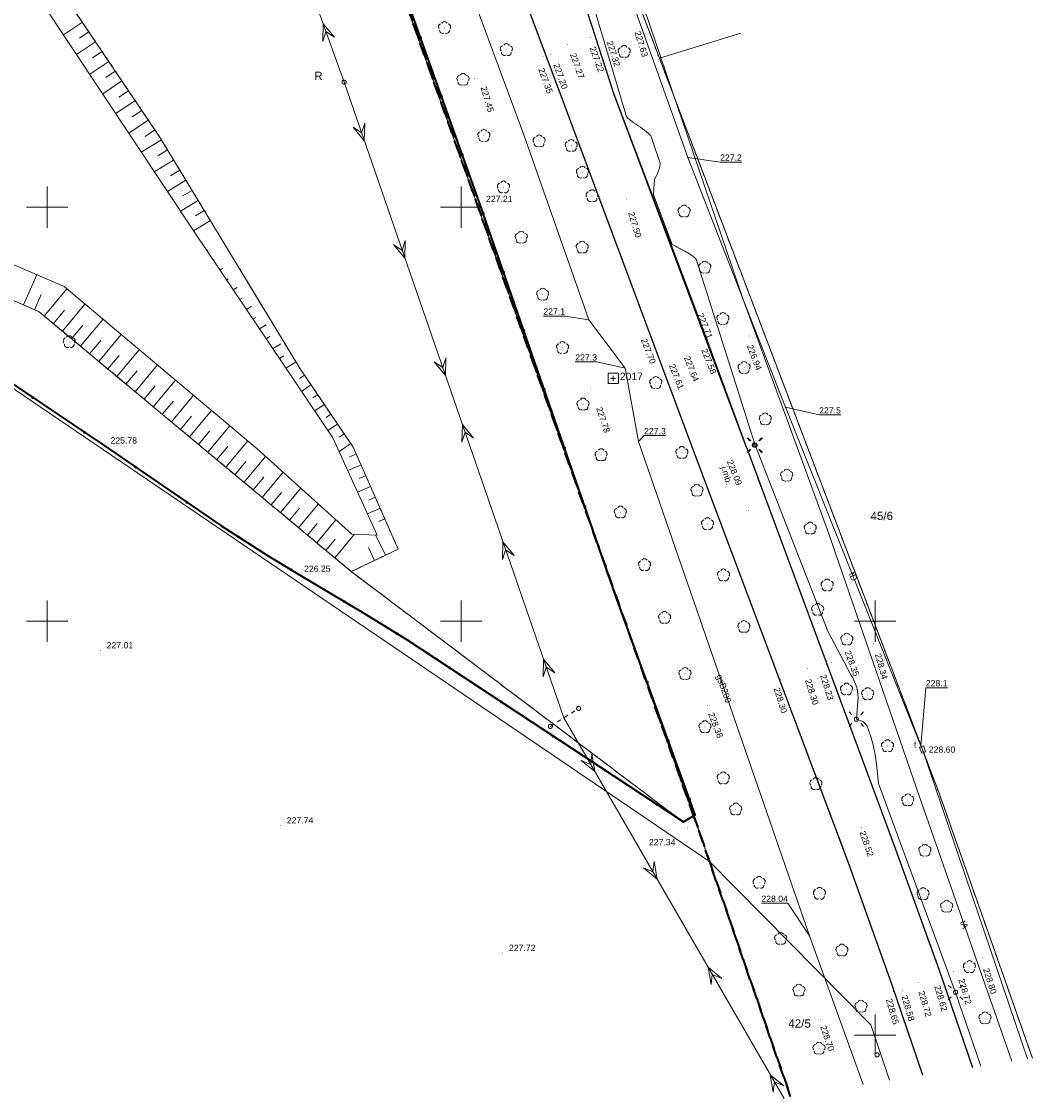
# Model space of a CAD drawing. Extents: x 6602040 to 6602369, y 5745292 to 5745640.
# Tile 3 of 16: x 6602247 to 6602369, y 5745292 to 5745422. Entities that reach past the tile are written whole.
import ezdxf
from ezdxf.enums import TextEntityAlignment as Align

# ---------------------------------------------------------------- set-up
doc = ezdxf.new("R2010")
doc.units = 0
doc.header["$PDSIZE"] = 0.75
for name, pattern in [('PRZER1-1', [2, 1, -1]), ('PRZER3-1', [4, 3, -1]), ('PRZER3-2', [5, 3, -2])]:
    doc.linetypes.add(name, pattern=pattern)
doc.layers.get('0').update_dxf_attribs({"linetype": 'CONTINUOUS', "lineweight": 13})
for name, color, linetype, lineweight in [('GESDZI', 7, 'CONTINUOUS', 18), ('GESDZI_O', 7, 'CONTINUOUS', 18), ('GESJOB', 7, 'PRZER3-2', 35), ('GSLKOG', 7, 'CONTINUOUS', 35), ('GSLKRW', 7, 'CONTINUOUS', 25), ('GSPIPD', 7, 'CONTINUOUS', 18), ('GSPPS3_O', 7, 'CONTINUOUS', 18), ('GSPSSP', 7, 'CONTINUOUS', 18), ('GSPWPS', 7, 'CONTINUOUS', 13), ('GSPWPS_O', 7, 'CONTINUOUS', 13), ('GSSKOA', 7, 'PRZER3-1', 18), ('GSSKOA_O', 7, 'PRZER3-1', 18), ('GSSZSU', 7, 'CONTINUOUS', 18), ('GUPELA', 7, 'CONTINUOUS', 18), ('GUPIKP', 7, 'CONTINUOUS', 18), ('GUPISN', 7, 'PRZER1-1', 18), ('GUPIWZ', 7, 'CONTINUOUS', 18), ('GUPIWZ_O', 7, 'CONTINUOUS', 18), ('GUPPRZ', 7, 'CONTINUOUS', 18), ('GUPPRZ_O', 7, 'CONTINUOUS', 18)]:
    doc.layers.add(name, color=color, linetype=linetype, lineweight=lineweight)
for name, color, linetype, lineweight, true_color in [('GESKKL', 82, 'PRZER3-1', 18, 0x24bc24), ('GESUZY', 96, 'PRZER1-1', 18, 0x008000), ('GESUZY_O', 96, 'PRZER1-1', 18, 0x008000), ('GSPRDL', 96, 'CONTINUOUS', 18, 0x008000), ('GSSWWS', 141, 'CONTINUOUS', 18, 0x59d9ff), ('GULEPR', 1, 'CONTINUOUS', 18, 0xff0000), ('GULGPR', 52, 'CONTINUOUS', 18, 0xbfbf00), ('GULGPR_O', 52, 'CONTINUOUS', 18, 0xbfbf00), ('GULTPR', 30, 'CONTINUOUS', 18, 0xff9100), ('GULTPR_O', 30, 'CONTINUOUS', 18, 0xff9100)]:
    doc.layers.add(name, color=color, linetype=linetype, lineweight=lineweight, true_color=true_color)
doc.styles.add('GEO-INFO', font='arial.ttf')

# ---------------------------------------------------------------- blocks, each defined once
blk = doc.blocks.new('SUEP3')
at = {"color": 0}
blk.add_lwpolyline([(0, 0), (-2, -1.5), (2, 0), (-2, 1.5)], close=True, dxfattribs=at)
blk = doc.blocks.new('SUEO')
blk.add_hatch(color=0).paths.add_polyline_path([(-0.002174, 0.089974), (0.023762, 0.086807), (0.042561, 0.0793), (0.060131, 0.066965), (0.076266, 0.047786), (0.086234, 0.025762), (0.089972, 0.002226), (0.088646, -0.015553), (0.081114, -0.038994), (0.066834, -0.060276), (0.049699, -0.075033), (0.027576, -0.085671), (0.004027, -0.08991), (-0.019639, -0.087831), (-0.040932, -0.080154), (-0.059082, -0.067892), (-0.073734, -0.051607), (-0.08374, -0.032979), (-0.089221, -0.011817), (-0.089063, 0.012951), (-0.082571, 0.035806), (-0.069528, 0.057148), (-0.048957, 0.075519), (-0.026898, 0.085887)])
at = {"color": 0}
for points in [[(-1.767767, 1.767767), (-1.06066, 1.06066)], [(1.767767, 1.767767), (1.06066, 1.06066)], [(-1.767767, -1.767767), (-1.06066, -1.06066)], [(1.767767, -1.767767), (1.06066, -1.06066)]]:
    blk.add_lwpolyline(points, dxfattribs=at)
blk = doc.blocks.new('OKRAG_PELNY')
at = {"color": 0}
blk.add_lwpolyline([(0, 0.5), (0.12941, 0.482963), (0.25, 0.433013), (0.353553, 0.353553), (0.433013, 0.25), (0.482963, 0.12941), (0.5, 0), (0.482963, -0.12941), (0.433013, -0.25), (0.353553, -0.353553), (0.25, -0.433013), (0.12941, -0.482963), (0, -0.5), (-0.12941, -0.482963), (-0.25, -0.433013), (-0.353553, -0.353553), (-0.433013, -0.25), (-0.482963, -0.12941), (-0.5, 0), (-0.482963, 0.12941), (-0.433013, 0.25), (-0.353553, 0.353553), (-0.25, 0.433013), (-0.12941, 0.482963)], close=True, dxfattribs=at)
blk = doc.blocks.new('GSPSSP')
at = {"color": 0}
blk.add_lwpolyline([(1.25, 1.25), (1.25, -1.25), (-1.25, -1.25), (-1.25, 1.25)], close=True, dxfattribs=at)
for points in [[(0.6, 0), (-0.6, 0)], [(0, 0.6), (0, -0.6)]]:
    blk.add_lwpolyline(points, dxfattribs=at)
blk = doc.blocks.new('SPDLP')
blk.add_hatch(color=0).paths.add_polyline_path([(0, -0.09), (0.027812, -0.085595), (0.052901, -0.072812), (0.072812, -0.052901), (0.085595, -0.027812), (0.09, 0), (0.085595, 0.027812), (0.072812, 0.052901), (0.052901, 0.072812), (0.027812, 0.085595), (0, 0.09), (-0.027812, 0.085595), (-0.052901, 0.072812), (-0.072812, 0.052901), (-0.085595, 0.027812), (-0.09, 0), (-0.085595, -0.027812), (-0.072812, -0.052901), (-0.052901, -0.072812), (-0.027812, -0.085595)])
at = {"color": 0}
for points in [[(-1.271938, -0.268652), (-1.40916, -0.048001), (-1.462858, 0.20623), (-1.426585, 0.463525), (-1.304695, 0.693003), (-1.11182, 0.867117), (-0.871109, 0.964971)], [(-0.648554, 1.126667), (-0.481106, 1.325358), (-0.255912, 1.454989), (0, 1.5), (0.255912, 1.454989), (0.481106, 1.325358), (0.648554, 1.126667)], [(0.871109, 0.964971), (1.11182, 0.867117), (1.304695, 0.693003), (1.426585, 0.463525), (1.462858, 0.20623), (1.40916, -0.048001), (1.271938, -0.268652)], [(-0.137547, -1.292703), (-0.389802, -1.355024), (-0.648184, -1.327532), (-0.881678, -1.213525), (-1.062258, -1.026689), (-1.168249, -0.78945), (-1.186929, -0.530282)], [(1.186929, -0.530282), (1.168249, -0.78945), (1.062258, -1.026689), (0.881678, -1.213525), (0.648184, -1.327532), (0.389802, -1.355024), (0.137547, -1.292703)]]:
    blk.add_lwpolyline(points, dxfattribs=at)
blk = doc.blocks.new('KOLO')
blk.add_hatch(color=0).paths.add_polyline_path([(-0.5, 0), (-0.482963, -0.12941), (-0.433013, -0.25), (-0.353553, -0.353553), (-0.25, -0.433013), (-0.12941, -0.482963), (0, -0.5), (0.12941, -0.482963), (0.25, -0.433013), (0.353553, -0.353553), (0.433013, -0.25), (0.482963, -0.12941), (0.5, 0), (0.482963, 0.12941), (0.433013, 0.25), (0.353553, 0.353553), (0.25, 0.433013), (0.12941, 0.482963), (0, 0.5), (-0.12941, 0.482963), (-0.25, 0.433013), (-0.353553, 0.353553), (-0.433013, 0.25), (-0.482963, 0.12941)])
blk = doc.blocks.new('POINT')
at = {"color": 0}
blk.add_point((0, 0), dxfattribs=at)
blk = doc.blocks.new('PROSTOKAT1_5-1_PELNY')
at = {"color": 0}
blk.add_lwpolyline([(0.75, -0.5), (-0.75, -0.5), (-0.75, 0.5), (0.75, 0.5)], close=True, dxfattribs=at)

msp = doc.modelspace()

# ---------------------------------------------------------------- linework, layer by layer
at = {"color": 7, "linetype": 'Continuous', "lineweight": 13, "elevation": 100, "flags": 128}
for points in [[(6602250, 5745397.5), (6602250, 5745402.5)], [(6602300, 5745397.5), (6602300, 5745402.5)], [(6602247.5, 5745400), (6602252.5, 5745400)], [(6602297.5, 5745400), (6602302.5, 5745400)], [(6602250, 5745347.5), (6602250, 5745352.5)], [(6602300, 5745347.5), (6602300, 5745352.5)], [(6602350, 5745347.5), (6602350, 5745352.5)], [(6602247.5, 5745350), (6602252.5, 5745350)], [(6602297.5, 5745350), (6602302.5, 5745350)], [(6602347.5, 5745350), (6602352.5, 5745350)], [(6602350, 5745297.5), (6602350, 5745302.5)], [(6602347.5, 5745300), (6602352.5, 5745300)]]:
    msp.add_lwpolyline(points, dxfattribs=at)
at = {"layer": 'GESDZI', "color": 7, "linetype": 'Continuous', "lineweight": 18, "elevation": 10.22}
for points in [[(6602128.34, 5745607.94), (6602138.61, 5745583.17), (6602137.33, 5745578.09), (6602135.85, 5745572.24), (6602070.33, 5745550.01), (6602070.54, 5745548.69), (6602095.71, 5745483.03), (6602135.32, 5745455.77), (6602138.85, 5745450.84), (6602330, 5745320.95), (6602339.77, 5745292.59)], [(6602351.74, 5745294.54), (6602349.49, 5745301.22), (6602330, 5745320.95), (6602328.08, 5745326.51), (6602259.38, 5745520.55), (6602228.61, 5745607.49)], [(6602257.29, 5745593.15), (6602323.95, 5745417.99), (6602357.73, 5745329.21), (6602369, 5745297.22)], [(6602333.78, 5745421.03), (6602323.95, 5745417.99), (6602257.29, 5745593.15)], [(6602369, 5745297.22), (6602357.73, 5745329.21), (6602323.95, 5745417.99), (6602333.78, 5745421.03)], [(6602339.77, 5745292.59), (6602330, 5745320.95)], [(6602330, 5745320.95), (6602349.49, 5745301.22), (6602351.74, 5745294.54)]]:
    msp.add_lwpolyline(points, dxfattribs=at)
msp.add_lwpolyline([(6602330, 5745320.95), (6602138.85, 5745450.84), (6602135.32, 5745455.77), (6602095.71, 5745483.03), (6602070.54, 5745548.69), (6602070.33, 5745550.01), (6602135.85, 5745572.24), (6602137.33, 5745578.09), (6602143.58, 5745562.15), (6602153.62, 5745538.89), (6602187.43, 5745532.07), (6602216.63, 5745541.79), (6602230.42, 5745509.28), (6602259.38, 5745520.55), (6602328.08, 5745326.51)], close=True, dxfattribs=at)
at = {"layer": 'GESJOB', "color": 7, "linetype": 'PRZER3-2', "lineweight": 35, "ltscale": 0.5, "elevation": 10.22}
for points in [[(6602339.77, 5745292.59), (6602330, 5745320.95), (6602328.08, 5745326.51), (6602259.38, 5745520.55), (6602228.61, 5745607.49)], [(6602228.61, 5745607.49), (6602259.38, 5745520.55), (6602328.08, 5745326.51), (6602330, 5745320.95), (6602339.77, 5745292.59)]]:
    msp.add_lwpolyline(points, dxfattribs=at)
at = {"layer": 'GESKKL', "color": 82, "linetype": 'PRZER3-1', "lineweight": 18, "ltscale": 0.5, "true_color": 0x24bc24, "elevation": 10.06}
for points in [[(6602369, 5745297.22), (6602357.73, 5745329.21), (6602323.95, 5745417.99), (6602257.29, 5745593.15)], [(6602271.87, 5745485.27), (6602328.08, 5745326.51), (6602326.84, 5745325.72), (6602286.73, 5745355.99), (6602249.03, 5745387.36), (6602228.36, 5745396.55), (6602198.42, 5745416.16), (6602198.06, 5745421.35), (6602200.42, 5745423.48)], [(6602200.42, 5745423.48), (6602198.06, 5745421.35), (6602198.42, 5745416.16), (6602228.36, 5745396.55), (6602249.03, 5745387.36), (6602286.73, 5745355.99), (6602326.84, 5745325.72), (6602328.08, 5745326.51), (6602330, 5745320.95), (6602339.77, 5745292.59)]]:
    msp.add_lwpolyline(points, dxfattribs=at)
at = {"layer": 'GESUZY', "color": 96, "linetype": 'PRZER1-1', "lineweight": 18, "ltscale": 0.5, "true_color": 0x008000, "elevation": 10.08}
for points in [[(6602339.77, 5745292.59), (6602330, 5745320.95), (6602328.08, 5745326.51), (6602271.87, 5745485.27), (6602228.6, 5745607.49)], [(6602369, 5745297.22), (6602357.73, 5745329.21), (6602323.95, 5745417.99), (6602257.29, 5745593.15)], [(6602257.29, 5745593.15), (6602323.95, 5745417.99), (6602357.73, 5745329.21), (6602369, 5745297.22)], [(6602200.42, 5745423.48), (6602198.06, 5745421.35), (6602198.42, 5745416.16), (6602228.36, 5745396.55), (6602249.03, 5745387.36), (6602286.73, 5745355.99), (6602326.84, 5745325.72), (6602328.08, 5745326.51), (6602330, 5745320.95), (6602339.77, 5745292.59)]]:
    msp.add_lwpolyline(points, dxfattribs=at)
for points in [[(6602328.08, 5745326.51), (6602326.84, 5745325.72), (6602286.73, 5745355.99), (6602292.38, 5745358.69), (6602286.96, 5745371.03), (6602280.54, 5745380.49), (6602263.64, 5745408.4), (6602247.61, 5745432.19), (6602235.22, 5745443.1), (6602264.04, 5745454.7), (6602271.87, 5745485.27)], [(6602200.42, 5745423.48), (6602220.24, 5745441.36), (6602228.61, 5745448.92), (6602235.22, 5745443.1), (6602247.61, 5745432.19), (6602263.64, 5745408.4), (6602280.54, 5745380.49), (6602286.96, 5745371.03), (6602292.38, 5745358.69), (6602286.73, 5745355.99), (6602249.03, 5745387.36), (6602228.36, 5745396.55), (6602198.42, 5745416.16), (6602198.06, 5745421.35)]]:
    msp.add_lwpolyline(points, close=True, dxfattribs=at)
at = {"layer": 'GSLKOG', "color": 7, "linetype": 'Continuous', "lineweight": 35, "elevation": 10.18}
msp.add_lwpolyline([(6602127.46, 5745481.22), (6602139.14, 5745451.95), (6602169.68, 5745430.21), (6602234.13, 5745386.5), (6602256.89, 5745371.2), (6602270.95, 5745361.56), (6602276.48, 5745357.99), (6602280.27, 5745355.71), (6602288.03, 5745351.1), (6602293.46, 5745347.74), (6602326.84, 5745325.76), (6602328.26, 5745326.62), (6602318.7, 5745353.03), (6602302.25, 5745400.39), (6602288.85, 5745438.03), (6602272.69, 5745482.95)], dxfattribs=at)
at = {"layer": 'GSLKRW', "color": 7, "linetype": 'Continuous', "lineweight": 25, "elevation": 10.18}
msp.add_lwpolyline([(6602328.67, 5745369), (6602324.33, 5745380.64), (6602312.47, 5745412.35), (6602285.73, 5745483.76), (6602282.93, 5745491.24), (6602280.14, 5745498.74), (6602268.87, 5745528.91), (6602257.01, 5745560.59), (6602249.36, 5745580.88, 0.103626), (6602246.56, 5745584.2, 0.096314), (6602240.66, 5745586.28, 0.17067), (6602236.02, 5745585.21)], format="xyb", dxfattribs=at)
for points in [[(6602334.5, 5745370.88), (6602329.91, 5745383.1), (6602318.48, 5745413.6), (6602314.36, 5745426.33)], [(6602334.5, 5745370.88), (6602329.63, 5745384.14), (6602327.16, 5745390.67), (6602318.48, 5745413.6)], [(6602334.5, 5745370.88), (6602352.36, 5745322.76), (6602357.68, 5745307.98), (6602361.77, 5745296.1)], [(6602355.77, 5745295.16), (6602352.04, 5745306.01), (6602346.79, 5745320.81), (6602328.67, 5745369)]]:
    msp.add_lwpolyline(points, dxfattribs=at)
at = {"layer": 'GSSKOA', "color": 7, "linetype": 'PRZER3-1', "lineweight": 18, "ltscale": 0.5, "elevation": 10.18}
for points in [[(6602355.77, 5745295.16), (6602352.04, 5745306.01), (6602346.79, 5745320.81), (6602328.67, 5745369), (6602324.33, 5745380.64), (6602312.47, 5745412.35), (6602285.73, 5745483.76), (6602282.93, 5745491.24), (6602280.14, 5745498.74), (6602268.87, 5745528.91), (6602257.01, 5745560.59), (6602249.36, 5745580.88)], [(6602306.46, 5745490.11), (6602306.39, 5745477.78), (6602306.72, 5745471.1), (6602307.2, 5745464.46), (6602307.85, 5745459.53), (6602309.76, 5745445.9), (6602314.36, 5745426.33), (6602318.48, 5745413.6), (6602331.56, 5745378.89), (6602334.5, 5745370.88), (6602352.36, 5745322.76), (6602357.68, 5745307.98), (6602361.77, 5745296.1)]]:
    msp.add_lwpolyline(points, dxfattribs=at)
at = {"layer": 'GSSWWS', "color": 141, "linetype": 'Continuous', "lineweight": 18, "true_color": 0x59d9ff, "elevation": 10.06}
msp.add_lwpolyline([(6602280.54, 5745380.49), (6602286.96, 5745371.03), (6602292.38, 5745358.69), (6602286.73, 5745355.99), (6602249.03, 5745387.36), (6602228.36, 5745396.55), (6602198.42, 5745416.16), (6602198.06, 5745421.35), (6602200.42, 5745423.48), (6602220.24, 5745441.36), (6602228.61, 5745448.92), (6602233.52, 5745449.4), (6602230.19, 5745447.42), (6602233.09, 5745442.35), (6602236.41, 5745444.52), (6602236.85, 5745443.78), (6602247.61, 5745432.19), (6602263.64, 5745408.4)], close=True, dxfattribs=at)
at = {"layer": 'GSSZSU', "color": 7, "linetype": 'Continuous', "lineweight": 18, "elevation": 10.06}
for points in [[(6602280.54, 5745380.49), (6602286.96, 5745371.03), (6602292.38, 5745358.69), (6602286.73, 5745355.99), (6602249.03, 5745387.36), (6602228.36, 5745396.55), (6602198.42, 5745416.16), (6602198.06, 5745421.35), (6602200.42, 5745423.48), (6602220.24, 5745441.36), (6602228.61, 5745448.92), (6602233.52, 5745449.4), (6602230.19, 5745447.42), (6602233.09, 5745442.35), (6602236.41, 5745444.52), (6602236.85, 5745443.78), (6602247.61, 5745432.19), (6602263.64, 5745408.4)], [(6602267.78, 5745396.97), (6602245.42, 5745430.74), (6602227.93, 5745445.22), (6602218.55, 5745437.96), (6602212.88, 5745431.19), (6602211.76, 5745430.96), (6602211.44, 5745429.72), (6602206.06, 5745425.78), (6602200.91, 5745419.98), (6602205.93, 5745414.67), (6602222.97, 5745402.96), (6602252.04, 5745390.42), (6602275.35, 5745370.82), (6602286.79, 5745360.5), (6602289.85, 5745360.4), (6602284.5, 5745372.13)]]:
    msp.add_lwpolyline(points, close=True, dxfattribs=at)
msp.add_lwpolyline([(6602200.91, 5745419.98), (6602205.93, 5745414.67), (6602222.97, 5745402.96), (6602252.04, 5745390.42), (6602275.35, 5745370.82), (6602286.79, 5745360.5), (6602289.85, 5745360.4), (6602284.5, 5745372.13), (6602267.78, 5745396.97), (6602245.42, 5745430.74), (6602227.93, 5745445.22), (6602218.55, 5745437.96), (6602212.88, 5745431.19), (6602211.76, 5745430.96), (6602211.44, 5745429.72), (6602206.06, 5745425.78), (6602200.92, 5745419.99)], dxfattribs=at)
at = {"layer": 'GSSZSU', "color": 7, "linetype": 'Continuous', "lineweight": 18, "elevation": 10.06, "flags": 128}
for points in [[(6602251.98, 5745420.83), (6602254.24, 5745422.36)], [(6602255.03, 5745421.17), (6602253.9, 5745420.41)], [(6602253.55, 5745418.45), (6602255.83, 5745419.99)], [(6602256.63, 5745418.81), (6602255.48, 5745418.03)], [(6602255.13, 5745416.07), (6602257.43, 5745417.62)], [(6602258.22, 5745416.44), (6602257.07, 5745415.66)], [(6602256.7, 5745413.69), (6602259.02, 5745415.25)], [(6602259.82, 5745414.07), (6602258.66, 5745413.29)], [(6602258.28, 5745411.31), (6602260.62, 5745412.89)], [(6602261.41, 5745411.7), (6602260.24, 5745410.91)], [(6602259.86, 5745408.93), (6602262.21, 5745410.52)], [(6602261.36, 5745406.67), (6602263.79, 5745408.15)], [(6602263.01, 5745409.34), (6602261.83, 5745408.54)], [(6602264.53, 5745406.93), (6602263.34, 5745406.2)], [(6602262.93, 5745404.29), (6602265.27, 5745405.7)], [(6602266.01, 5745404.48), (6602264.87, 5745403.79)], [(6602264.51, 5745401.91), (6602266.75, 5745403.26)], [(6602267.49, 5745402.04), (6602266.39, 5745401.38)], [(6602266.09, 5745399.52), (6602268.23, 5745400.82)], [(6602268.97, 5745399.6), (6602267.92, 5745398.97)], [(6602267.66, 5745397.14), (6602269.71, 5745398.38)], [(6602268.46, 5745395.96), (6602268.5, 5745395.98)], [(6602269.26, 5745394.77), (6602269.41, 5745394.86)], [(6602270.06, 5745393.59), (6602270.17, 5745393.66)], [(6602270.85, 5745392.4), (6602271.17, 5745392.59)], [(6602247.15, 5745388.2), (6602248.76, 5745391.83)], [(6602271.65, 5745391.22), (6602271.85, 5745391.34)], [(6602249.64, 5745386.85), (6602252.37, 5745390.14)], [(6602272.45, 5745390.03), (6602272.93, 5745390.32)], [(6602248.45, 5745387.62), (6602249.26, 5745389.44)], [(6602273.25, 5745388.85), (6602273.53, 5745389.01)], [(6602250.74, 5745385.94), (6602252.1, 5745387.58)], [(6602251.83, 5745385.03), (6602254.56, 5745388.3)], [(6602274.05, 5745387.66), (6602274.69, 5745388.05)], [(6602254.03, 5745383.2), (6602256.74, 5745386.46)], [(6602274.84, 5745386.47), (6602275.21, 5745386.69)], [(6602252.93, 5745384.11), (6602254.29, 5745385.75)], [(6602275.64, 5745385.29), (6602276.45, 5745385.78)], [(6602255.12, 5745382.29), (6602256.48, 5745383.92)], [(6602256.22, 5745381.38), (6602258.93, 5745384.63)], [(6602276.44, 5745384.1), (6602276.88, 5745384.37)], [(6602277.24, 5745382.92), (6602278.2, 5745383.5)], [(6602258.42, 5745379.55), (6602261.11, 5745382.79)], [(6602257.32, 5745380.46), (6602258.67, 5745382.09)], [(6602260.61, 5745377.72), (6602263.3, 5745380.95)], [(6602278.04, 5745381.73), (6602278.56, 5745382.05)], [(6602278.83, 5745380.55), (6602279.96, 5745381.23)], [(6602259.51, 5745378.64), (6602260.86, 5745380.25)], [(6602281.06, 5745379.72), (6602280.49, 5745379.33)], [(6602261.71, 5745376.81), (6602263.05, 5745378.42)], [(6602262.8, 5745375.9), (6602265.48, 5745379.12)], [(6602280.71, 5745377.76), (6602281.86, 5745378.54)], [(6602265, 5745374.07), (6602267.67, 5745377.28)], [(6602282.67, 5745377.35), (6602282.09, 5745376.96)], [(6602263.9, 5745374.99), (6602265.24, 5745376.59)], [(6602282.31, 5745375.39), (6602283.47, 5745376.17)], [(6602266.09, 5745373.16), (6602267.43, 5745374.76)], [(6602267.19, 5745372.25), (6602269.85, 5745375.45)], [(6602284.27, 5745374.99), (6602283.69, 5745374.6)], [(6602269.39, 5745370.42), (6602272.04, 5745373.61)], [(6602283.9, 5745373.02), (6602285.07, 5745373.81)], [(6602268.29, 5745371.33), (6602269.62, 5745372.93)], [(6602271.58, 5745368.6), (6602274.22, 5745371.77)], [(6602285.87, 5745372.63), (6602285.26, 5745372.22)], [(6602270.48, 5745369.51), (6602271.81, 5745371.1)], [(6602285.25, 5745370.49), (6602286.67, 5745371.45)], [(6602272.68, 5745367.68), (6602274, 5745369.27)], [(6602273.77, 5745366.77), (6602276.38, 5745369.9)], [(6602287.33, 5745370.19), (6602286.52, 5745369.83)], [(6602275.97, 5745364.94), (6602278.5, 5745367.98)], [(6602286.3, 5745368.18), (6602287.9, 5745368.88)], [(6602274.87, 5745365.86), (6602276.15, 5745367.4)], [(6602288.48, 5745367.58), (6602287.68, 5745367.23)], [(6602277.06, 5745364.03), (6602278.31, 5745365.53)], [(6602278.16, 5745363.12), (6602280.62, 5745366.07)], [(6602287.49, 5745365.58), (6602289.05, 5745366.27)], [(6602280.36, 5745361.29), (6602282.74, 5745364.15)], [(6602289.62, 5745364.96), (6602288.85, 5745364.62)], [(6602279.26, 5745362.21), (6602280.47, 5745363.66)], [(6602288.67, 5745362.98), (6602290.2, 5745363.66)], [(6602281.45, 5745360.38), (6602282.62, 5745361.79)], [(6602282.55, 5745359.47), (6602284.86, 5745362.24)], [(6602290.77, 5745362.35), (6602290.02, 5745362.02)], [(6602284.74, 5745357.64), (6602287.11, 5745360.49)], [(6602290.84, 5745357.95), (6602289.66, 5745360.41)], [(6602283.65, 5745358.55), (6602284.78, 5745359.92)], [(6602289.55, 5745357.34), (6602288.8, 5745358.9)]]:
    msp.add_lwpolyline(points, dxfattribs=at)
at = {"layer": 'GULEPR', "color": 1, "linetype": 'Continuous', "lineweight": 18, "true_color": 0xff0000, "elevation": 10.14}
msp.add_lwpolyline([(6602249.15, 5745549.45), (6602257.85, 5745492.93), (6602285.85, 5745415.11), (6602312.39, 5745338.31), (6602339, 5745292.34)], dxfattribs=at)
msp.add_lwpolyline([(6602308.16, 5745460.74), (6602315.31, 5745426.68), (6602319.87, 5745411.2, 0.078827), (6602320.11, 5745410.75), (6602320.86, 5745410.21, -0.03297), (6602322.91, 5745408.64), (6602324.03, 5745405.32, -0.071478), (6602323.93, 5745404.58, -0.010361), (6602323.37, 5745403.38, 0.016018), (6602323.24, 5745401.48), (6602325.5, 5745395.5, 0.004818), (6602326.7, 5745394.84, -0.086868), (6602328.38, 5745393.74), (6602335.51, 5745371.26), (6602344.28, 5745348.77), (6602347.06, 5745343.5, -0.175781), (6602347.93, 5745340.31), (6602347.73, 5745338.15), (6602348.53, 5745337.88, -0.053617), (6602349.03, 5745337.3, -0.06907), (6602350.16, 5745332.72), (6602350.41, 5745330.38), (6602359.72, 5745305.16), (6602362.76, 5745296.25)], format="xyb", dxfattribs=at)
at = {"layer": 'GULGPR', "color": 52, "linetype": 'Continuous', "lineweight": 18, "true_color": 0xbfbf00, "elevation": 10.14}
for points in [[(6602321.4, 5745371.72), (6602319.8, 5745380.56), (6602315.41, 5745386.39), (6602307.56, 5745408.74), (6602293, 5745448.16), (6602295.96, 5745453.55), (6602287.14, 5745476.59), (6602282.16, 5745489.99), (6602281.31, 5745492.41), (6602268.91, 5745525.22), (6602258.79, 5745552.16), (6602250.27, 5745575.1), (6602246.51, 5745585.02), (6602240.47, 5745601.55)], [(6602321.4, 5745371.72), (6602342.07, 5745311.98), (6602348.54, 5745294.04)]]:
    msp.add_lwpolyline(points, dxfattribs=at)
at = {"layer": 'GULTPR', "color": 30, "linetype": 'Continuous', "lineweight": 18, "true_color": 0xff9100, "elevation": 10.14}
for points in [[(6602334.08, 5745388.85), (6602314.83, 5745445.48), (6602311.37, 5745476.4), (6602288.8, 5745515.81), (6602273.67, 5745584.96)], [(6602327.37, 5745406.01), (6602312.74, 5745447.2)], [(6602368.39, 5745297.12), (6602355.73, 5745334.48), (6602355.54, 5745334.95), (6602339.16, 5745375.84), (6602334.08, 5745388.85), (6602327.37, 5745406.01)], [(6602366.53, 5745296.83), (6602355.01, 5745329.82), (6602344.39, 5745360.54), (6602334.08, 5745388.85)]]:
    msp.add_lwpolyline(points, dxfattribs=at)
at = {"layer": 'GUPISN', "color": 7, "linetype": 'PRZER1-1', "lineweight": 18, "ltscale": 0.5, "elevation": 10.16}
msp.add_lwpolyline([(6602310.78, 5745337.29), (6602314.18, 5745339.46)], dxfattribs=at)
at = {"layer": 'GUPPRZ_O', "color": 30, "linetype": 'Continuous', "lineweight": 9, "true_color": 0xff9100, "elevation": 10.8, "flags": 128}
for points in [[(6602333.9, 5745405.45), (6602331.28, 5745405.45), (6602327.37, 5745406.01)], [(6602345.86, 5745374.92), (6602343.24, 5745374.92), (6602339.16, 5745375.84)], [(6602358.74, 5745341.96), (6602356.12, 5745341.96), (6602355.54, 5745334.95)]]:
    msp.add_lwpolyline(points, dxfattribs=at)
at = {"layer": 'GUPPRZ_O', "color": 52, "linetype": 'Continuous', "lineweight": 9, "true_color": 0xbfbf00, "elevation": 10.8, "flags": 128}
for points in [[(6602309.93, 5745386.86), (6602312.55, 5745386.86), (6602315.41, 5745386.39)], [(6602313.78, 5745381.31), (6602316.4, 5745381.31), (6602319.8, 5745380.56)], [(6602324.72, 5745372.42), (6602322.1, 5745372.42), (6602321.4, 5745371.72)], [(6602336.26, 5745315.93), (6602339.46, 5745315.93), (6602342.07, 5745311.98)]]:
    msp.add_lwpolyline(points, dxfattribs=at)

# ---------------------------------------------------------------- block references
at = {"layer": 'GSLKOG', "color": 7, "lineweight": 35, "xscale": 0.35, "yscale": 0.35}
for p in [(6602295.11, 5745420.45, 10.18), (6602297.63, 5745413.38, 10.18), (6602300.14, 5745406.31, 10.18), (6602302.65, 5745399.25, 10.18), (6602305.11, 5745392.16, 10.18), (6602307.57, 5745385.08, 10.18), (6602248.26, 5745377, 10.18), (6602310.03, 5745377.99, 10.18), (6602254.49, 5745372.82, 10.18), (6602312.49, 5745370.91, 10.18), (6602260.69, 5745368.6, 10.18), (6602266.87, 5745364.36, 10.18), (6602314.95, 5745363.82, 10.18), (6602273.1, 5745360.17, 10.18), (6602279.46, 5745356.2, 10.18), (6602317.41, 5745356.74, 10.18), (6602285.9, 5745352.36, 10.18), (6602319.92, 5745349.67, 10.18), (6602292.3, 5745348.46, 10.18), (6602298.59, 5745344.36, 10.18), (6602322.47, 5745342.62, 10.18), (6602304.85, 5745340.24, 10.18), (6602311.11, 5745336.11, 10.18), (6602325.02, 5745335.56, 10.18), (6602317.38, 5745331.99, 10.18), (6602323.64, 5745327.87, 10.18), (6602327.58, 5745328.51, 10.18)]:
    msp.add_blockref('KOLO', p, dxfattribs=at)
at = {"layer": 'GSPIPD', "color": 7, "lineweight": 18, "xscale": 0.5, "yscale": 0.5}
msp.add_blockref('OKRAG_PELNY', (6602350.24, 5745297.61, 10.2), dxfattribs=at)
at = {"layer": 'GSPRDL', "color": 96, "lineweight": 18, "true_color": 0x008000, "xscale": 0.5, "yscale": 0.5}
for p in [(6602297.99, 5745421.67, 10.12), (6602305.46, 5745419.01, 10.12), (6602319.69, 5745418.79, 10.12), (6602300.22, 5745415.43, 10.12), (6602302.74, 5745408.63, 10.12), (6602309.41, 5745407.98, 10.12), (6602313.29, 5745407.43, 10.12), (6602314.65, 5745404.2, 10.12), (6602305.11, 5745402.42, 10.12), (6602315.81, 5745401.37, 10.12), (6602326.93, 5745399.51, 10.12), (6602307.26, 5745396.35, 10.12), (6602314.62, 5745395.15, 10.12), (6602329.43, 5745392.73, 10.12), (6602309.85, 5745389.47, 10.12), (6602331.61, 5745386.53, 10.12), (6602252.66, 5745383.73, 10.12), (6602312.24, 5745383.02, 10.12), (6602334.18, 5745380.61, 10.12), (6602323.51, 5745378.8, 10.12), (6602314.72, 5745376.19, 10.12), (6602336.73, 5745374.41, 10.12), (6602316.9, 5745370.07, 10.12), (6602326.66, 5745370.35, 10.12), (6602339.32, 5745367.6, 10.12), (6602328.48, 5745365.79, 10.12), (6602319.23, 5745363.15, 10.12), (6602329.76, 5745361.74, 10.12), (6602342.16, 5745361.21, 10.12), (6602322.15, 5745356.79, 10.12), (6602331.69, 5745355.55, 10.12), (6602344.2, 5745354.34, 10.12), (6602324.57, 5745350.42, 10.12), (6602343.06, 5745351.4, 10.12), (6602334.15, 5745349.33, 10.12), (6602346.59, 5745347.8, 10.12), (6602327.04, 5745343.64, 10.12), (6602346.54, 5745341.77, 10.12), (6602349.1, 5745341.21, 10.12), (6602329.45, 5745337.22, 10.12), (6602351.5, 5745334.92, 10.12), (6602331.65, 5745331.03, 10.12), (6602342.85, 5745330.34, 10.12), (6602353.94, 5745328.39, 10.12), (6602333.16, 5745327.27, 10.12), (6602356.01, 5745322.3, 10.12), (6602335.99, 5745318.42, 10.12), (6602343.28, 5745317.09, 10.12), (6602355.79, 5745317.05, 10.12), (6602358.64, 5745315.53, 10.12), (6602338.59, 5745311.64, 10.12), (6602345.99, 5745310.24, 10.12), (6602361.39, 5745308.24, 10.12), (6602340.8, 5745305.4, 10.12), (6602348.29, 5745303.46, 10.12), (6602363.27, 5745302.05, 10.12), (6602343.22, 5745298.38, 10.12)]:
    msp.add_blockref('SPDLP', p, dxfattribs=at)
at = {"layer": 'GSPSSP', "color": 7, "lineweight": 18, "xscale": 0.5, "yscale": 0.5}
msp.add_blockref('GSPSSP', (6602318.36, 5745379.33, 10.36), dxfattribs=at)
at = {"layer": 'GSPWPS', "color": 7, "lineweight": 13, "xscale": 0.09, "yscale": 0.09}
for p in [(6602315.66, 5745420.54, 10.08), (6602316.43, 5745420.91, 10.08), (6602312.87, 5745419.64, 10.08), (6602309.87, 5745418.18, 10.08), (6602310.83, 5745418.45, 10.08), (6602301.61, 5745415.56, 10.08), (6602302.25, 5745400.39, 10.08), (6602319.94, 5745400.98, 10.08), (6602334.75, 5745384.45, 10.08), (6602329.91, 5745383.1, 10.08), (6602329.98, 5745383.12, 10.08), (6602327.19, 5745382.01, 10.08), (6602324.24, 5745380.62, 10.08), (6602324.33, 5745380.64, 10.08), (6602315.66, 5745378.04, 10.08), (6602256.89, 5745371.2, 10.08), (6602334.68, 5745363.36, 10.08), (6602280.27, 5745355.71, 10.08), (6602349.82, 5745347.28, 10.08), (6602256.43, 5745346.47, 10.08), (6602344.09, 5745344.8, 10.08), (6602344.73, 5745345, 10.08), (6602341.82, 5745344.29, 10.08), (6602338.59, 5745342.92, 10.08), (6602329.76, 5745339.79, 10.08), (6602278.19, 5745325.31, 10.08), (6602327.32, 5745325.03, 10.08), (6602348.34, 5745325.06, 10.08), (6602305.02, 5745309.91, 10.08), (6602362.96, 5745309.35, 10.08), (6602358.08, 5745306.72, 10.08), (6602359.45, 5745307.7, 10.08), (6602353.29, 5745305.45, 10.08), (6602355.19, 5745306.38, 10.08), (6602352.19, 5745305.25, 10.08), (6602343.38, 5745301.87, 10.08)]:
    msp.add_blockref('KOLO', p, dxfattribs=at)
at = {"layer": 'GULEPR', "color": 1, "lineweight": 18, "true_color": 0xff0000, "xscale": 0.5, "yscale": 0.5}
for p, rotation in [((6602283.65, 5745421.23, 10.15), 109.788951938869), ((6602287.97, 5745408.97, 10.15), 289.0665707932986), ((6602292.87, 5745394.79, 10.15), 289.0665707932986), ((6602297.77, 5745380.62, 10.15), 289.0665707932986), ((6602300.47, 5745372.81, 10.15), 109.0665707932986), ((6602305.37, 5745358.63, 10.15), 109.0665707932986), ((6602310.27, 5745344.46, 10.15), 109.0665707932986), ((6602315.65, 5745332.69, 10.15), 300.0661080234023), ((6602323.16, 5745319.71, 10.15), 300.0661080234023), ((6602330.33, 5745307.33, 10.15), 120.0661080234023), ((6602337.84, 5745294.35, 10.15), 120.0661080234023)]:
    msp.add_blockref('SUEP3', p, dxfattribs=dict(at, rotation=rotation))
at = {"layer": 'GUPELA', "color": 7, "lineweight": 18, "xscale": 0.5, "yscale": 0.5}
for name, p in [('SUEO', (6602335.41, 5745371.27, 10.15)), ('SUEO', (6602335.51, 5745371.26, 10.15)), ('OKRAG_PELNY', (6602335.41, 5745371.27, 10.16)), ('OKRAG_PELNY', (6602335.51, 5745371.26, 10.16)), ('SUEO', (6602347.73, 5745338.15, 10.15)), ('OKRAG_PELNY', (6602347.73, 5745338.15, 10.16)), ('SUEO', (6602359.72, 5745305.16, 10.15)), ('OKRAG_PELNY', (6602359.72, 5745305.16, 10.16))]:
    msp.add_blockref(name, p, dxfattribs=at)
at = {"layer": 'GUPIKP', "color": 30, "lineweight": 18, "true_color": 0xff9100, "xscale": 0.5, "yscale": 0.5}
msp.add_blockref('POINT', (6602355.73, 5745334.48, 10.16), dxfattribs=at)
at = {"layer": 'GUPISN', "color": 7, "lineweight": 18, "xscale": 0.5, "yscale": 0.5}
for p in [(6602285.85, 5745415.11, 10.16), (6602314.18, 5745339.46, 10.16), (6602310.78, 5745337.29, 10.16)]:
    msp.add_blockref('OKRAG_PELNY', p, dxfattribs=at)
at = {"layer": 'GUPIWZ', "color": 7, "lineweight": 18, "xscale": 0.5, "yscale": 0.5, "rotation": 111.7124603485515}
msp.add_blockref('PROSTOKAT1_5-1_PELNY', (6602355.73, 5745334.48, 10.18), dxfattribs=at)
at = {"layer": 'GUPPRZ', "color": 30, "lineweight": 18, "true_color": 0xff9100}
for p in [(6602327.37, 5745406.01, 10.16), (6602339.16, 5745375.84, 10.16), (6602355.54, 5745334.95, 10.16), (6602355.73, 5745334.48, 10.16)]:
    msp.add_blockref('POINT', p, dxfattribs=at)
at = {"layer": 'GUPPRZ', "color": 52, "lineweight": 18, "true_color": 0xbfbf00}
for p in [(6602315.41, 5745386.39, 10.16), (6602319.8, 5745380.56, 10.16), (6602321.4, 5745371.72, 10.16), (6602342.07, 5745311.98, 10.16)]:
    msp.add_blockref('POINT', p, dxfattribs=at)

# ---------------------------------------------------------------- texts
at = {"layer": 'GESDZI_O', "color": 7, "linetype": 'Continuous', "lineweight": 0, "style": 'GEO-INFO'}
for s, p in [('45/6', (6602350.8, 5745362.71, 10.8)), ('42/5', (6602340.87, 5745301.4, 10.8))]:
    msp.add_text(s, height=1, dxfattribs=at).set_placement(p, align=Align.MIDDLE_CENTER)
at = {"layer": 'GESUZY_O', "color": 96, "linetype": 'Continuous', "lineweight": 0, "true_color": 0x008000, "style": 'GEO-INFO'}
msp.add_text('R', height=1, dxfattribs=at).set_placement((6602282.76, 5745415.87, 10.8), align=Align.MIDDLE)
at = {"layer": 'GSPPS3_O', "color": 7, "linetype": 'Continuous', "lineweight": 0, "style": 'GEO-INFO'}
msp.add_text('2017', height=0.9, dxfattribs=at).set_placement((6602319.16, 5745379.57, 10.8), align=Align.MIDDLE_LEFT)
at = {"layer": 'GSPWPS_O', "color": 7, "linetype": 'Continuous', "lineweight": 0, "style": 'GEO-INFO'}
for s, rotation, p in [('227.63', 287.2912, (6602320.93, 5745421.14, 10.8)), ('227.32', 287.8021, (6602317.56, 5745419.95, 10.8)), ('227.27', 289.7207, (6602313.13, 5745418.46, 10.8)), ('227.22', 289.7207, (6602315.5, 5745419.24, 10.8)), ('227.20', 289.7207, (6602311.12, 5745417.2, 10.8)), ('227.35', 289.6374, (6602309.31, 5745416.66, 10.8)), ('227.45', 286.8134, (6602302.33, 5745414.46, 10.8)), ('227.50', 286.6668, (6602320.16, 5745399.32, 10.8)), ('227.71', 291.4826, (6602328.54, 5745387.02, 10.8)), ('227.70', 291.4826, (6602321.68, 5745383.98, 10.8)), ('226.94', 290.9289, (6602334.5, 5745383.22, 10.8)), ('227.58', 291.4826, (6602328.99, 5745382.74, 10.8)), ('227.61', 291.4826, (6602325.08, 5745380.89, 10.8)), ('227.64', 291.4826, (6602326.89, 5745381.83, 10.8)), ('227.78', 288.2285, (6602316.29, 5745375.72, 10.8)), ('228.09', 291.7455, (6602332.07, 5745369.29, 10.8)), ('228.35', 289.7115, (6602346.32, 5745346.28, 10.8)), ('228.34', 285.6393, (6602349.96, 5745345.98, 10.8)), ('228.23', 287.4999, (6602343.35, 5745343.42, 10.8)), ('228.30', 287.4999, (6602337.73, 5745341.86, 10.8)), ('228.30', 287.4999, (6602341.52, 5745342.86, 10.8)), ('228.38', 291.1935, (6602329.82, 5745338.79, 10.8)), ('228.52', 289.0679, (6602348.1, 5745324.5, 10.8)), ('228.80', 287.62, (6602363.03, 5745307.94, 10.8)), ('228.72', 286.3182, (6602360.05, 5745306.69, 10.8)), ('228.72', 286.3182, (6602355.22, 5745305.21, 10.8)), ('228.62', 286.3182, (6602357.14, 5745305.88, 10.8)), ('228.65', 286.3182, (6602351.29, 5745304.28, 10.8)), ('228.58', 286.3182, (6602353.17, 5745304.69, 10.8)), ('228.70', 288.404, (6602343.36, 5745301.02, 10.8))]:
    msp.add_text(s, height=0.75, rotation=rotation, dxfattribs=at).set_placement(p)
for s, p in [('227.21', (6602303, 5745400.64, 10.8)), ('225.78', (6602257.64, 5745371.45, 10.8)), ('226.25', (6602281.02, 5745355.96, 10.8)), ('227.01', (6602257.18, 5745346.72, 10.8)), ('227.74', (6602278.94, 5745325.56, 10.8)), ('227.34', (6602322.68, 5745322.93, 10.8)), ('227.72', (6602305.77, 5745310.16, 10.8))]:
    msp.add_text(s, height=0.75, dxfattribs=at).set_placement(p)
at = {"layer": 'GSSKOA_O', "color": 7, "linetype": 'Continuous', "lineweight": 0, "style": 'GEO-INFO'}
msp.add_text('j.mb.', height=0.75, rotation=286.1392, dxfattribs=at).set_placement((6602331.97, 5745367.57, 10.8), align=Align.MIDDLE)
at = {"layer": 'GULGPR_O', "color": 52, "linetype": 'Continuous', "lineweight": 0, "true_color": 0xbfbf00, "style": 'GEO-INFO'}
msp.add_text('gsB200', height=0.75, rotation=289.0856, dxfattribs=at).set_placement((6602331.74, 5745341.85, 10.8), align=Align.MIDDLE_CENTER)
at = {"layer": 'GULTPR_O', "color": 30, "linetype": 'Continuous', "lineweight": 0, "true_color": 0xff9100, "style": 'GEO-INFO'}
for s, rotation, p in [('tD', 291.8288, (6602347.35, 5745355.39, 10.8)), ('tA', 289.2353, (6602360.77, 5745313.33, 10.8))]:
    msp.add_text(s, height=0.75, rotation=rotation, dxfattribs=at).set_placement(p, align=Align.MIDDLE_CENTER)
at = {"layer": 'GUPIWZ_O', "color": 7, "linetype": 'Continuous', "lineweight": 0, "style": 'GEO-INFO'}
msp.add_text('t', height=0.75, dxfattribs=at).set_placement((6602354.98, 5745334.73, 10.8), align=Align.RIGHT)
at = {"layer": 'GUPPRZ_O', "color": 30, "linetype": 'Continuous', "lineweight": 0, "true_color": 0xff9100, "style": 'GEO-INFO'}
for s, p in [('227.2', (6602331.28, 5745406)), ('227.5', (6602343.24, 5745375.46)), ('228.1', (6602356.12, 5745342.5)), ('228.60', (6602356.48, 5745334.48, 10.8))]:
    msp.add_text(s, height=0.75, dxfattribs=at).set_placement(p, align=Align.MIDDLE_LEFT)
at = {"layer": 'GUPPRZ_O', "color": 52, "linetype": 'Continuous', "lineweight": 0, "true_color": 0xbfbf00, "style": 'GEO-INFO'}
for s, p in [('227.1', (6602309.93, 5745387.41)), ('227.3', (6602313.78, 5745381.86)), ('227.3', (6602322.1, 5745372.96)), ('228.04', (6602336.26, 5745316.47))]:
    msp.add_text(s, height=0.75, dxfattribs=at).set_placement(p, align=Align.MIDDLE_LEFT)

doc.saveas('drawing.dxf')
